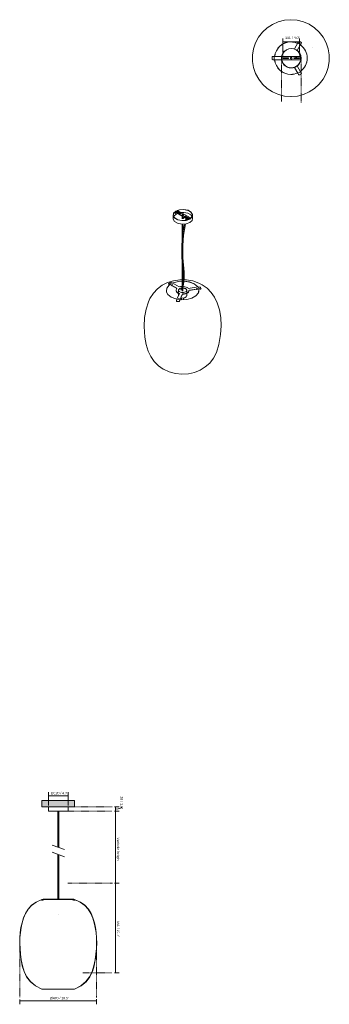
# Model space of a CAD drawing. Header units: millimetres. Extents: x 6359 to 8256, y 789 to 6831.
import ezdxf

# ---------------------------------------------------------------- set-up
doc = ezdxf.new("R2010")
doc.units = ezdxf.units.MM
doc.linetypes.add('Dash', pattern=[6, 3, -3])
doc.linetypes.add('Punto', pattern=[4.7625, 0, -4.7625])
for name, color, linetype, lineweight in [('Cotas', 7, 'Continuous', 9), ('Cotas-7', 7, 'Continuous', 9), ('Elementos de detalle', 7, 'Continuous', 9), ('Lighthing Fixture Detail Wide Black', 7, 'Continuous', 20), ('Luminarias', 7, 'Continuous', 20), ('Techos', 7, 'Continuous', 9)]:
    doc.layers.add(name, color=color, linetype=linetype, lineweight=lineweight)
doc.layers.add('Lighthing Fixture Dim Grey Dash', color=7, linetype='Dash', lineweight=9, true_color=0xd2d2d2)
doc.layers.add('Ligthing Fixture ADD', color=7, linetype='Punto', lineweight=9, true_color=0xffffff)
doc.styles.add('Arial Narrow', font='ARIALN.TTF', dxfattribs={"height": 15.4})
doc.dimstyles.new('FARO_-_2_2mm_Arial_Narrow_mm_Inch_Left', dxfattribs={"dimscale": 304.8, "dimtxt": 15.760837, "dimasz": 0, "dimexe": 0.068898, "dimexo": 0.0625, "dimgap": 0.011483, "dimtad": 1, "dimdec": 0, "dimzin": 0, "dimdsep": 46, "dimtxsty": 'Arial Narrow', "dimblk1": 'NONE', "dimblk2": 'NONE', "dimsah": 1, "dimcen": 0.09, "dimadec": 0, "dimazin": 0, "dimtfac": 1, "dimtdec": 4, "dimtix": 1, "dimtmove": 0, "dimatfit": 3, "dimfxl": 0.022966, "dimfxlon": 1, "dimtvp": 1, "dimtolj": 1, "dimtzin": 0, "dimarcsym": 2})
doc.dimstyles.new('FARO_-_2_2mm_Arial_Narrow_mm_Inch_Left_1', dxfattribs={"dimscale": 304.8, "dimtxt": 15.760837, "dimasz": 0, "dimexe": 0.068898, "dimexo": 0.0625, "dimgap": 0.011483, "dimtad": 1, "dimdec": 0, "dimzin": 0, "dimdsep": 46, "dimtxsty": 'Arial Narrow', "dimblk1": 'NONE', "dimblk2": 'NONE', "dimsah": 1, "dimcen": 0.09, "dimadec": 0, "dimazin": 0, "dimtfac": 1, "dimtdec": 4, "dimtix": 1, "dimtmove": 2, "dimatfit": 3, "dimfxl": 0.022966, "dimfxlon": 1, "dimtvp": 1, "dimtolj": 1, "dimtzin": 0, "dimarcsym": 2})
doc.dimstyles.new('FARO_-_2_2mm_Arial_Narrow_mm_Inch_Right', dxfattribs={"dimscale": 304.8, "dimtxt": 15.760837, "dimasz": 0, "dimexe": 0.068898, "dimexo": 0.0625, "dimgap": 0.011483, "dimtad": 1, "dimdec": 0, "dimzin": 0, "dimdsep": 46, "dimtxsty": 'Arial Narrow', "dimblk1": 'NONE', "dimblk2": 'NONE', "dimsah": 1, "dimcen": 0.09, "dimadec": 0, "dimazin": 0, "dimtfac": 1, "dimtdec": 4, "dimtix": 1, "dimtmove": 0, "dimatfit": 3, "dimfxl": 0.022966, "dimfxlon": 1, "dimtvp": 1, "dimtolj": 1, "dimtzin": 0, "dimarcsym": 2})
doc.dimstyles.new('FARO_-_2_2mm_Arial_Narrow_mm_Inch_Right_1', dxfattribs={"dimscale": 304.8, "dimtxt": 15.760837, "dimasz": 0, "dimexe": 0.068898, "dimexo": 0.0625, "dimgap": 0.011483, "dimtad": 1, "dimdec": 0, "dimzin": 0, "dimdsep": 46, "dimtxsty": 'Arial Narrow', "dimblk1": 'NONE', "dimblk2": 'NONE', "dimsah": 1, "dimcen": 0.09, "dimadec": 0, "dimazin": 0, "dimtfac": 1, "dimtdec": 4, "dimtix": 1, "dimtmove": 1, "dimatfit": 3, "dimfxl": 0.022966, "dimfxlon": 1, "dimtvp": 1, "dimtolj": 1, "dimtzin": 0, "dimarcsym": 2})

# ---------------------------------------------------------------- blocks, each defined once
blk = doc.blocks.new('20400 - 20400 TIERRA 470 pendant lamp-529365-Alzado_PDF')
at = {"layer": 'Luminarias'}
for p, q in [((6535.1, 2000), (6535.1, 1974)), ((6655.1, 1974), (6655.1, 2000)), ((6595.1, 1974), (6535.1, 1974)), ((6655.1, 1974), (6595.1, 1974)), ((6593.1, 1833.7), (6593.1, 1752.7)), ((6597.1, 1751.3), (6597.1, 1833.9)), ((6593.1, 1709.6), (6593.1, 1641.6)), ((6597.1, 1641.2), (6597.1, 1708.2)), ((6593.1, 1469.3), (6593.1, 1433.9)), ((6597.1, 1433.9), (6597.1, 1469.3)), ((6492.2, 1429.1), (6492.7, 1427.7)), ((6497.1, 1428.9), (6493.1, 1428.9)), ((6497.5, 1427.5), (6493.5, 1427.5)), ((6495, 1430.9), (6502, 1433.9)), ((6495.1, 1432.4), (6498.5, 1432.4)), ((6502, 1433.9), (6512, 1433.9)), ((6512, 1433.9), (6505, 1430.9)), ((6505.4, 1429.5), (6512.3, 1432.4)), ((6512, 1433.9), (6566.6, 1433.9)), ((6514, 1432.4), (6512.3, 1432.4)), ((6514, 1432.4), (6676.3, 1432.4)), ((6623.7, 1433.9), (6566.6, 1433.9)), ((6566.6, 1433.9), (6566.6, 1432.4)), ((6623.7, 1433.9), (6678.2, 1433.9)), ((6623.7, 1432.4), (6623.7, 1433.9)), ((6678, 1432.4), (6676.3, 1432.4)), ((6678, 1432.4), (6684.9, 1429.5)), ((6678.2, 1433.9), (6688.2, 1433.9)), ((6685.3, 1430.9), (6678.2, 1433.9)), ((6688.2, 1433.9), (6695.3, 1430.9)), ((6691.8, 1432.4), (6695.1, 1432.4)), ((6696.8, 1427.5), (6692.8, 1427.5)), ((6697.2, 1428.9), (6693.2, 1428.9)), ((6697.6, 1427.7), (6698, 1429.1)), ((6695.1, 881.4), (6495.1, 881.4))]:
    blk.add_line(p, q, dxfattribs=at)
at = {"layer": 'Luminarias', "flags": 128}
for points in [[(6592, 1974), (6592, 1950.1), (6592, 1904.2), (6592, 1861.8), (6592, 1822.7), (6592, 1786.2), (6592, 1753.1)], [(6598.2, 1974), (6598.2, 1950.1), (6598.2, 1904.2), (6598.2, 1861.8), (6598.2, 1822.7), (6598.2, 1786.2), (6598.2, 1751.3), (6598.2, 1750.9)], [(6592, 1710), (6592, 1677.6), (6592, 1643), (6592, 1631.1), (6592, 1621.3), (6592, 1612.5), (6592, 1604), (6592, 1595.4), (6592, 1586.5), (6592, 1576.9), (6592, 1566.5), (6592, 1555.1), (6592, 1542.4), (6592, 1528.6), (6592, 1513.5), (6592, 1497.3), (6592, 1479.9), (6592, 1461.4), (6592, 1441.8), (6592, 1433.9)], [(6598.2, 1707.8), (6598.2, 1677.6), (6598.2, 1643), (6598.2, 1631.1), (6598.2, 1621.3), (6598.2, 1612.5), (6598.2, 1604), (6598.2, 1595.4), (6598.2, 1586.5), (6598.2, 1576.9), (6598.2, 1566.5), (6598.2, 1555.1), (6598.2, 1542.4), (6598.2, 1528.6), (6598.2, 1513.5), (6598.2, 1497.3), (6598.2, 1479.9), (6598.2, 1461.4), (6598.2, 1441.8), (6598.2, 1433.9)], [(6495.1, 1432.4), (6459.4, 1416.3), (6431.5, 1396.2), (6410.1, 1372.7), (6394.2, 1346.6), (6382.3, 1318.6), (6373.4, 1289.5), (6366.8, 1259.5), (6362.3, 1228.7), (6359.8, 1197.1), (6359.2, 1164.5), (6360.4, 1131.1), (6363.3, 1096.6), (6367.9, 1061.2), (6374.9, 1025.5), (6385.7, 990.5), (6401.7, 957.5), (6424.4, 927.6), (6455.1, 901.8), (6495.1, 881.4)], [(6495.1, 881.4), (6455.1, 901.8), (6424.4, 927.6), (6401.7, 957.5), (6385.7, 990.5), (6374.9, 1025.5), (6367.9, 1061.2), (6363.3, 1096.6), (6360.4, 1131.1), (6359.2, 1164.5), (6359.8, 1197.1), (6362.3, 1228.7), (6366.8, 1259.5), (6373.4, 1289.5), (6382.3, 1318.6), (6394.2, 1346.6), (6410.1, 1372.7), (6431.5, 1396.2), (6459.4, 1416.3), (6495.1, 1432.4)], [(6495.5, 882.4), (6455.6, 902.7), (6425.1, 928.3), (6402.6, 958.1), (6386.7, 990.9), (6375.9, 1025.8), (6368.9, 1061.4), (6364.3, 1096.8), (6361.4, 1131.1), (6360.2, 1164.6), (6360.8, 1197), (6363.3, 1228.6), (6367.8, 1259.3), (6374.4, 1289.2), (6383.3, 1318.2), (6395.1, 1346.1), (6411, 1372.1), (6432.1, 1395.4), (6459.9, 1415.4), (6495.5, 1431.4)], [(6495.5, 1431.4), (6459.9, 1415.4), (6432.1, 1395.4), (6411, 1372.1), (6395.1, 1346.1), (6383.3, 1318.2), (6374.4, 1289.2), (6367.8, 1259.3), (6363.3, 1228.6), (6360.8, 1197), (6360.2, 1164.6), (6361.4, 1131.1), (6364.3, 1096.8), (6368.9, 1061.4), (6375.9, 1025.8), (6386.7, 990.9), (6402.6, 958.1), (6425.1, 928.3), (6455.6, 902.7), (6495.5, 882.4)], [(6694.8, 1431.4), (6730.4, 1415.4), (6758.1, 1395.4), (6779.3, 1372.1), (6795.2, 1346.1), (6807, 1318.2), (6815.9, 1289.2), (6822.5, 1259.3), (6827, 1228.6), (6829.5, 1197), (6830.1, 1164.6), (6828.9, 1131.1), (6825.9, 1096.8), (6821.4, 1061.4), (6814.4, 1025.8), (6803.6, 990.9), (6787.7, 958.1), (6765.2, 928.3), (6734.7, 902.7), (6694.8, 882.4)], [(6694.8, 882.4), (6734.7, 902.7), (6765.2, 928.3), (6787.7, 958.1), (6803.6, 990.9), (6814.4, 1025.8), (6821.4, 1061.4), (6825.9, 1096.8), (6828.9, 1131.1), (6830.1, 1164.6), (6829.5, 1197), (6827, 1228.6), (6822.5, 1259.3), (6815.9, 1289.2), (6807, 1318.2), (6795.2, 1346.1), (6779.3, 1372.1), (6758.1, 1395.4), (6730.4, 1415.4), (6694.8, 1431.4)], [(6695.1, 881.4), (6735.2, 901.8), (6765.9, 927.6), (6788.5, 957.5), (6804.6, 990.5), (6815.4, 1025.5), (6822.4, 1061.2), (6827, 1096.6), (6829.9, 1131.1), (6831.1, 1164.5), (6830.5, 1197.1), (6828, 1228.7), (6823.5, 1259.5), (6816.8, 1289.5), (6808, 1318.6), (6796.1, 1346.6), (6780.2, 1372.7), (6758.8, 1396.2), (6730.9, 1416.3), (6695.1, 1432.4)], [(6695.1, 1432.4), (6730.9, 1416.3), (6758.8, 1396.2), (6780.2, 1372.7), (6796.1, 1346.6), (6808, 1318.6), (6816.8, 1289.5), (6823.5, 1259.5), (6828, 1228.7), (6830.5, 1197.1), (6831.1, 1164.5), (6829.9, 1131.1), (6827, 1096.6), (6822.4, 1061.2), (6815.4, 1025.5), (6804.6, 990.5), (6788.5, 957.5), (6765.9, 927.6), (6735.2, 901.8), (6695.1, 881.4)]]:
    blk.add_lwpolyline(points, dxfattribs=at)
at = {"layer": 'Luminarias'}
for centre, major_axis, start_param, end_param in [((6498, 1430.9), (5.72, 1.8), 2.067888, 3.638684), ((6498.4, 1429.5), (5.72, 1.8), 3.115085, 3.638684), ((6502, 1430.9), (5.72, 1.8), 3.638684, 5.20948), ((6502.4, 1429.5), (5.72, 1.8), 3.638684, 5.20948), ((6687.9, 1429.5), (-5.72, 1.8), 1.073705, 2.644501), ((6688.3, 1430.9), (-5.72, 1.8), 1.073705, 2.644501), ((6692.3, 1430.9), (-5.72, 1.8), 2.644501, 4.215298), ((6691.9, 1429.5), (-5.72, 1.8), 2.644501, 3.1681)]:
    blk.add_ellipse(centre, major_axis=major_axis, ratio=0.17101, start_param=start_param, end_param=end_param, dxfattribs=at)
blk = doc.blocks.new('20400 - 20400 TIERRA 470 pendant lamp-529365-00 Isometrico PDF')
at = {"layer": 'Luminarias', "color": 254, "lineweight": 9, "true_color": 0xd4d4d4}
for p, q in [((2340, 5632.3), (2340, 5611.1)), ((2352.5, 5650.2), (2352.5, 5642.8)), ((2352.5, 5642.8), (2353.6, 5642.1)), ((2367.2, 5659.3), (2352.9, 5651)), ((2353.6, 5642.1), (2353.6, 5648.7)), ((2353.6, 5642.1), (2360.3, 5646)), ((2431.8, 5606), (2353.9, 5650.9)), ((2354.7, 5649.3), (2431, 5605.2)), ((2358.2, 5638.6), (2366.7, 5642.6)), ((2384, 5639.3), (2364.2, 5650.8)), ((2366.4, 5649.5), (2367.8, 5650.4)), ((2367.8, 5652.3), (2367.8, 5650.4)), ((2368.1, 5659.2), (2446, 5614.2)), ((2368.4, 5653.2), (2388.2, 5641.8)), ((2388.2, 5640.6), (2368.4, 5652)), ((2374.2, 5645.2), (2378.5, 5646.3)), ((2396.5, 5633.1), (2396.5, 5629.3)), ((2396.5, 5625.1), (2396.5, 5611.3)), ((2400.5, 5629.3), (2400.5, 5633.1)), ((2400.5, 5611.3), (2400.5, 5622.8)), ((2431.5, 5611.9), (2411.7, 5623.4)), ((2415.9, 5625.8), (2435.7, 5614.4)), ((2424.9, 5619.4), (2415.9, 5624.6)), ((2460, 5611.1), (2460, 5632.3)), ((2396.3, 5613.2), (2395.8, 5612.8)), ((2396.3, 5616.6), (2396.5, 5616.7)), ((2396.5, 5613.2), (2396.3, 5613.2)), ((2396.5, 5576.5), (2396.5, 5165.6)), ((2400.5, 5165.6), (2400.5, 5576.4)), ((2419.7, 5611.7), (2416.3, 5599.6)), ((2418.1, 5599.9), (2417.5, 5600.2)), ((2421.6, 5618.2), (2420.2, 5613.4)), ((2425.3, 5608.5), (2423.2, 5601)), ((2423.7, 5604.8), (2424.8, 5604.4)), ((2426.1, 5615), (2426.6, 5615.2)), ((2427.4, 5616.2), (2426.4, 5612.6)), ((2435.7, 5613.1), (2426.6, 5618.4)), ((2426.6, 5615.2), (2427.1, 5615.6)), ((2427.1, 5615.6), (2427.4, 5616.1)), ((2312.1, 5210.2), (2312.5, 5208.8)), ((2319.5, 5208.4), (2313.7, 5209.3)), ((2313.9, 5212.4), (2319.6, 5215.6)), ((2314.1, 5207.9), (2319.7, 5207)), ((2333.6, 5216.5), (2319.5, 5208.4)), ((2364, 5182.7), (2319.5, 5208.4)), ((2319.7, 5207), (2321.1, 5206.2)), ((2321.1, 5206.2), (2363.3, 5181.8)), ((2327.8, 5217.4), (2333.6, 5216.5)), ((2333, 5206.3), (2333, 5204.3)), ((2333.6, 5216.5), (2378.2, 5190.8)), ((2337, 5204.3), (2337, 5206.3)), ((2400.5, 5234.9), (2402.1, 5234.9)), ((2400.5, 5227.4), (2401.5, 5227.4)), ((2401.4, 5226.4), (2400.5, 5226.4)), ((2358.5, 5170.9), (2358.5, 5169.7)), ((2361.5, 5169.7), (2361.5, 5168.9)), ((2378.8, 5150.8), (2362.5, 5115.7)), ((2373.5, 5168.9), (2373.5, 5156.4)), ((2373.5, 5151.7), (2373.5, 5139.4)), ((2381.8, 5112.7), (2398.1, 5147.8)), ((2398.1, 5146.6), (2381.9, 5111.6)), ((2398.1, 5147.8), (2398.1, 5146.6)), ((2423.5, 5156.4), (2423.5, 5168.9)), ((2423.5, 5136.2), (2423.5, 5151.7)), ((2494.2, 5191.7), (2433.3, 5182.3)), ((2435.5, 5168.9), (2435.5, 5169.7)), ((2438.5, 5171.1), (2499.3, 5180.5)), ((2497.1, 5179), (2438.5, 5169.9)), ((2438.5, 5169.9), (2438.5, 5171.1)), ((2438.5, 5169.7), (2438.5, 5170.9)), ((2483.2, 5183.1), (2483.2, 5181.2)), ((2483.2, 5176.8), (2483.2, 5176.5)), ((2483.3, 5176.2), (2483.2, 5176.8)), ((2487.2, 5181.2), (2487.2, 5183.1)), ((2487.2, 5176.5), (2487.2, 5177.4)), ((2499.3, 5180.5), (2494.2, 5191.7)), ((2494.2, 5191.7), (2502.1, 5190.5)), ((2499.1, 5179.3), (2497.1, 5179)), ((2499.1, 5179.3), (2506.7, 5178.1)), ((2507.2, 5179.3), (2499.3, 5180.5)), ((2509, 5186.3), (2511.1, 5181.9)), ((2510.7, 5179.2), (2511.2, 5180.4)), ((2360.2, 5106.9), (2360.4, 5106)), ((2360.4, 5108.7), (2362.5, 5115.7)), ((2362.5, 5115.7), (2381.8, 5112.7)), ((2372.4, 5101.8), (2364.7, 5103)), ((2372.6, 5100.9), (2364.8, 5102.1)), ((2373.2, 5119.6), (2373.2, 5117.2)), ((2377.2, 5117.2), (2377.2, 5119.6)), ((2381.8, 5112.7), (2379.7, 5105.7)), ((2379.8, 5104.8), (2381.9, 5111.6)), ((2392.5, 5122.3), (2392.5, 5112.1)), ((2404.5, 5112.1), (2404.5, 5122.3))]:
    blk.add_line(p, q, dxfattribs=at)
for points in [[(2442.4, 5607.8, 0), (2419.8, 5599.6, 0), (2393.2, 5597.9, 0), (2368, 5603, 0), (2349.2, 5613.9, 0), (2340.3, 5628.4, 0), (2343.3, 5643.7, 0), (2357.5, 5656.8, 0)], [(2441.7, 5608.2, 0), (2419.4, 5600.1, 0), (2393.3, 5598.4, 0), (2368.6, 5603.4, 0), (2350, 5614.2, 0), (2341.3, 5628.5, 0), (2344.3, 5643.5, 0), (2358.2, 5656.4, 0)], [(2343, 5623.5, 0), (2344.3, 5625.8, 0), (2358.2, 5638.6, 0)], [(2353.9, 5650.9, 0), (2353.5, 5651.1, 0), (2353.2, 5651.1, 0), (2352.9, 5651, 0), (2352.7, 5650.8, 0), (2352.6, 5650.5, 0), (2352.5, 5650.2, 0)], [(2353.6, 5648.7, 0), (2353.6, 5649, 0), (2353.7, 5649.2, 0), (2353.9, 5649.4, 0), (2354.1, 5649.4, 0), (2354.4, 5649.4, 0), (2354.7, 5649.3, 0)], [(2357.5, 5656.8, 0), (2380.1, 5665, 0), (2406.7, 5666.7, 0), (2431.9, 5661.6, 0), (2450.8, 5650.7, 0), (2459.6, 5636.2, 0), (2456.6, 5620.8, 0), (2442.4, 5607.8, 0)], [(2358.2, 5656.4, 0), (2380.5, 5664.4, 0), (2406.6, 5666.1, 0), (2431.3, 5661.1, 0), (2449.9, 5650.4, 0), (2458.6, 5636.1, 0), (2455.6, 5621, 0), (2441.7, 5608.2, 0)], [(2364.2, 5650.8, 0), (2363.7, 5651.1, 0), (2363.4, 5651.5, 0), (2363.3, 5652, 0), (2363.4, 5652.4, 0), (2363.7, 5652.9, 0), (2364.2, 5653.2, 0), (2364.8, 5653.5, 0), (2365.5, 5653.7, 0), (2366.3, 5653.7, 0), (2367.1, 5653.7, 0), (2367.8, 5653.5, 0), (2368.4, 5653.2, 0)], [(2368.4, 5652, 0), (2367.8, 5652.3, 0), (2367.1, 5652.4, 0), (2366.3, 5652.5, 0), (2365.5, 5652.4, 0), (2364.8, 5652.3, 0), (2364.2, 5652, 0), (2363.7, 5651.6, 0), (2363.5, 5651.4, 0)], [(2367.2, 5659.3, 0), (2367.4, 5659.3, 0), (2367.8, 5659.3, 0), (2368.1, 5659.2, 0)], [(2388.2, 5641.8, 0), (2388.7, 5641.4, 0), (2389, 5641, 0), (2389.1, 5640.6, 0), (2389, 5640.1, 0), (2388.7, 5639.7, 0), (2388.2, 5639.3, 0), (2387.6, 5639.1, 0), (2386.9, 5638.9, 0), (2386.1, 5638.8, 0), (2385.3, 5638.9, 0), (2384.6, 5639.1, 0), (2384, 5639.3, 0)], [(2387.7, 5647.8, 0), (2406.6, 5648.4, 0), (2431.3, 5643.4, 0), (2449.9, 5632.6, 0), (2456.9, 5623.4, 0)], [(2388.9, 5640, 0), (2388.7, 5640.2, 0), (2388.2, 5640.6, 0)], [(2396.4, 5630.5, 0), (2395.6, 5631.1, 0), (2395.1, 5631.8, 0), (2395, 5632.6, 0), (2395.1, 5633.3, 0), (2395.6, 5634, 0), (2396.4, 5634.6, 0), (2397.5, 5635.1, 0), (2398.7, 5635.4, 0), (2400, 5635.5, 0), (2401.2, 5635.4, 0), (2402.5, 5635.1, 0), (2403.5, 5634.6, 0)], [(2396.5, 5633.4, 0), (2396.4, 5633.4, 0), (2395.6, 5632.8, 0), (2395.1, 5632.1, 0), (2395.1, 5632, 0)], [(2403.5, 5634.6, 0), (2404.3, 5634, 0), (2404.8, 5633.3, 0), (2405, 5632.6, 0), (2404.8, 5631.8, 0), (2404.3, 5631.1, 0), (2403.5, 5630.5, 0), (2402.5, 5630.1, 0), (2401.2, 5629.8, 0), (2400, 5629.7, 0), (2398.7, 5629.8, 0), (2397.5, 5630.1, 0), (2396.4, 5630.5, 0)], [(2397.1, 5634, 0), (2396.7, 5633.7, 0), (2396.5, 5633.4, 0), (2396.5, 5633.1, 0), (2396.5, 5632.8, 0), (2396.7, 5632.6, 0), (2397.1, 5632.3, 0), (2397.5, 5632.1, 0), (2398, 5632, 0), (2398.5, 5632, 0), (2399, 5632, 0), (2399.5, 5632.1, 0), (2399.9, 5632.3, 0)], [(2399.9, 5632.3, 0), (2400.2, 5632.6, 0), (2400.4, 5632.8, 0), (2400.5, 5633.1, 0), (2400.4, 5633.4, 0), (2400.2, 5633.7, 0), (2399.9, 5634, 0), (2399.5, 5634.1, 0), (2399, 5634.3, 0), (2398.5, 5634.3, 0), (2398, 5634.3, 0), (2397.5, 5634.1, 0), (2397.1, 5634, 0)], [(2403.5, 5633.4, 0), (2402.5, 5633.8, 0), (2401.2, 5634.1, 0), (2400, 5634.2, 0), (2399.3, 5634.2, 0)], [(2404.8, 5632, 0), (2404.8, 5632.1, 0), (2404.3, 5632.8, 0), (2403.5, 5633.4, 0)], [(2411.7, 5623.4, 0), (2411.2, 5623.7, 0), (2410.9, 5624.1, 0), (2410.8, 5624.6, 0), (2410.9, 5625, 0), (2411.2, 5625.4, 0), (2411.7, 5625.8, 0), (2412.3, 5626.1, 0), (2413, 5626.2, 0), (2413.8, 5626.3, 0), (2414.6, 5626.2, 0), (2415.3, 5626.1, 0), (2415.9, 5625.8, 0)], [(2415.9, 5624.6, 0), (2415.3, 5624.9, 0), (2414.6, 5625, 0), (2413.8, 5625.1, 0), (2413, 5625, 0), (2412.3, 5624.9, 0), (2411.7, 5624.6, 0), (2411.2, 5624.2, 0), (2411, 5624, 0)], [(2426.1, 5618.9, 0), (2425.3, 5619.3, 0), (2424.6, 5619.5, 0), (2423.8, 5619.6, 0), (2423, 5619.4, 0), (2422.4, 5619.2, 0)], [(2340, 5611.1, 0), (2340.3, 5607.2, 0), (2349.2, 5592.6, 0), (2368, 5581.7, 0), (2393.2, 5576.6, 0), (2419.8, 5578.4, 0), (2442.4, 5586.6, 0)], [(2409.9, 5577, 0), (2407.5, 5568.3, 0), (2398, 5511, 0), (2393.6, 5445.7, 0), (2394.7, 5371.2, 0), (2401.4, 5281, 0), (2402.5, 5242.6, 0), (2398.1, 5206.2, 0), (2389.1, 5176.4, 0), (2388.5, 5174.9, 0)], [(2416.6, 5577.8, 0), (2413.5, 5566.5, 0), (2404.1, 5509.5, 0), (2399.8, 5444.4, 0), (2400.9, 5369.9, 0), (2407.6, 5281.3, 0), (2408.7, 5242.5, 0), (2404.3, 5205.5, 0), (2394.9, 5174.2, 0), (2394.3, 5172.6, 0)], [(2403.6, 5612.4, 0), (2402.5, 5612, 0), (2401.3, 5611.7, 0), (2400, 5611.6, 0), (2398.6, 5611.7, 0), (2397.4, 5612, 0), (2396.3, 5612.4, 0), (2395.5, 5613, 0), (2395, 5613.8, 0), (2394.8, 5614.5, 0), (2395, 5615.3, 0), (2395.5, 5616, 0), (2396.3, 5616.6, 0)], [(2400.5, 5617.5, 0), (2401.3, 5617.4, 0), (2402.5, 5617.1, 0), (2403.6, 5616.6, 0), (2404.4, 5616, 0), (2404.9, 5615.3, 0), (2405.1, 5614.5, 0), (2404.9, 5613.8, 0), (2404.4, 5613, 0), (2403.6, 5612.4, 0)], [(2404.1, 5612.8, 0), (2403.6, 5613.2, 0), (2402.5, 5613.6, 0), (2401.3, 5613.9, 0), (2400.5, 5614, 0)], [(2417.5, 5600.2, 0), (2416.7, 5600.8, 0), (2416.2, 5601.5, 0), (2416, 5602.3, 0), (2416.2, 5603, 0), (2416.7, 5603.8, 0), (2416.8, 5603.8, 0)], [(2422.4, 5619.2, 0), (2421.9, 5618.8, 0), (2421.6, 5618.3, 0), (2421.5, 5617.7, 0)], [(2424.1, 5601.3, 0), (2423.7, 5601.4, 0), (2422.7, 5601.6, 0)], [(2424.8, 5604.4, 0), (2425.6, 5603.8, 0), (2426.1, 5603, 0), (2426.3, 5602.3, 0), (2426.2, 5601.8, 0)], [(2427.4, 5616.1, 0), (2427.5, 5616.7, 0), (2427.4, 5617.3, 0), (2427.1, 5617.9, 0), (2426.8, 5618.3, 0)], [(2431, 5605.2, 0), (2431.3, 5605, 0), (2431.6, 5604.7, 0), (2431.8, 5604.4, 0), (2431.9, 5604, 0), (2432, 5603.7, 0)], [(2435.7, 5614.4, 0), (2436.2, 5614, 0), (2436.5, 5613.6, 0), (2436.6, 5613.1, 0), (2436.5, 5612.7, 0), (2436.2, 5612.3, 0), (2435.7, 5611.9, 0), (2435.1, 5611.6, 0), (2434.4, 5611.5, 0), (2433.6, 5611.4, 0), (2432.8, 5611.5, 0), (2432.1, 5611.6, 0), (2431.5, 5611.9, 0)], [(2433.1, 5604.2, 0), (2433, 5604.5, 0), (2432.7, 5605, 0), (2432.5, 5605.4, 0), (2432.1, 5605.7, 0), (2431.8, 5606, 0)], [(2436.4, 5612.5, 0), (2436.2, 5612.8, 0), (2435.7, 5613.1, 0)], [(2442.4, 5586.6, 0), (2456.6, 5599.6, 0), (2460, 5611.1, 0)], [(2446, 5614.2, 0), (2446.4, 5613.9, 0), (2446.7, 5613.6, 0), (2447, 5613.2, 0), (2447.2, 5612.7, 0), (2447.3, 5612.3, 0), (2447.4, 5612.1, 0)], [(2280.2, 4686.3, 0), (2249.8, 4707.6, 0), (2224.3, 4733.5, 0), (2203.6, 4763.5, 0), (2187.6, 4797.7, 0), (2175.8, 4836.9, 0), (2167.6, 4883.6, 0), (2162.5, 4948.1, 0), (2165.1, 5004.4, 0), (2174.2, 5054.6, 0), (2189.2, 5099.9, 0), (2198.3, 5119.8, 0), (2219.5, 5153.3, 0), (2244, 5179.7, 0), (2272.5, 5201.1, 0), (2305.2, 5217.8, 0), (2341.7, 5229.3, 0), (2381.2, 5235.1, 0), (2396.5, 5234.9, 0)], [(2518.5, 5204.7, 0), (2548.7, 5183.5, 0), (2573.9, 5157.8, 0), (2594.3, 5127.9, 0), (2610.5, 5093.3, 0), (2623.8, 5050.2, 0), (2631.9, 5003.4, 0), (2634.5, 4953.1, 0), (2631.2, 4898.6, 0), (2621.2, 4837.2, 0), (2606, 4789.4, 0), (2587.3, 4753.5, 0), (2564.5, 4724.2, 0), (2537.6, 4700.1, 0), (2506.7, 4680.8, 0), (2471.9, 4666.7, 0), (2434, 4658.1, 0), (2394.2, 4655.6, 0), (2354.3, 4659.5, 0), (2316.1, 4669.7, 0), (2281.4, 4685.6, 0), (2280.2, 4686.3, 0)], [(2300, 5159.7, 0), (2298.9, 5164.7, 0), (2301.9, 5184.6, 0), (2316.6, 5202.8, 0), (2321, 5206.2, 0)], [(2321.9, 5205.7, 0), (2316.8, 5201.9, 0), (2302.2, 5183.8, 0), (2299.2, 5163.9, 0), (2300.3, 5158.9, 0)], [(2313.9, 5212.4, 0), (2313, 5211.7, 0), (2312.4, 5211, 0), (2312.1, 5210.4, 0), (2312.3, 5209.9, 0), (2312.8, 5209.5, 0), (2313.7, 5209.3, 0)], [(2314.1, 5207.9, 0), (2313.2, 5208.2, 0), (2312.6, 5208.6, 0), (2312.5, 5209.1, 0)], [(2327.8, 5217.4, 0), (2326.7, 5217.5, 0), (2325.3, 5217.4, 0), (2323.8, 5217.2, 0), (2322.3, 5216.8, 0), (2320.8, 5216.2, 0), (2319.6, 5215.6, 0)], [(2333.9, 5198.8, 0), (2333.6, 5198.9, 0), (2333.4, 5199.1, 0)], [(2336.4, 5215, 0), (2341.1, 5217, 0), (2372.6, 5225.5, 0), (2396.5, 5227.4, 0)], [(2396.5, 5226.4, 0), (2372.7, 5224.5, 0), (2341.3, 5216, 0), (2337.4, 5214.4, 0)], [(2469, 5209.6, 0), (2440.6, 5221, 0), (2407.5, 5226.2, 0)], [(2407.7, 5227.2, 0), (2440.7, 5222, 0), (2469.2, 5210.5, 0)], [(2408.3, 5234.8, 0), (2421.8, 5234.6, 0), (2461.7, 5227.7, 0), (2498.9, 5214.8, 0), (2518.5, 5204.7, 0)], [(2490.4, 5191.1, 0), (2488.8, 5193.2, 0), (2469, 5209.6, 0)], [(2469.2, 5210.5, 0), (2489.1, 5194.1, 0), (2491.2, 5191.3, 0)], [(2327.8, 5128.9, 0), (2307.8, 5145.3, 0), (2300.2, 5158.9, 0)], [(2370.2, 5153.4, 0), (2364.7, 5157.3, 0), (2360.8, 5161.9, 0), (2358.8, 5166.8, 0), (2358.5, 5169.3, 0)], [(2364, 5182.7, 0), (2360.4, 5178, 0), (2358.7, 5173.1, 0), (2358.8, 5168, 0), (2360.8, 5163.1, 0), (2364.7, 5158.6, 0), (2370.2, 5154.6, 0)], [(2370.2, 5154.6, 0), (2374.3, 5152.5, 0), (2378.8, 5150.8, 0)], [(2378.3, 5149.8, 0), (2374.3, 5151.3, 0), (2370.2, 5153.4, 0)], [(2380.8, 5160.7, 0), (2376.8, 5163.7, 0), (2374.3, 5167.2, 0), (2373.5, 5170.9, 0), (2374.3, 5174.7, 0), (2376.8, 5178.1, 0), (2380.8, 5181.1, 0), (2386, 5183.4, 0), (2392, 5184.9, 0), (2392.2, 5184.9, 0)], [(2391.7, 5183.6, 0), (2386, 5182.2, 0), (2380.8, 5179.9, 0), (2376.8, 5176.9, 0), (2374.3, 5173.4, 0), (2373.5, 5170.3, 0)], [(2395, 5193.9, 0), (2394.8, 5193.9, 0), (2386.2, 5192.9, 0), (2378.2, 5190.8, 0)], [(2416.2, 5181.1, 0), (2420.1, 5178.1, 0), (2422.6, 5174.7, 0), (2423.5, 5170.9, 0), (2422.6, 5167.2, 0), (2420.1, 5163.7, 0), (2416.2, 5160.7, 0), (2411, 5158.4, 0), (2404.9, 5157, 0), (2398.5, 5156.5, 0), (2392, 5157, 0), (2386, 5158.4, 0), (2380.8, 5160.7, 0)], [(2496.7, 5158.9, 0), (2495.1, 5154.8, 0), (2480.4, 5136.6, 0), (2455.8, 5122.4, 0), (2424.4, 5113.9, 0), (2389.8, 5112.2, 0), (2382.4, 5112.7, 0)], [(2423.4, 5136.3, 0), (2420.8, 5129.7, 0), (2409.8, 5123.4, 0), (2394.6, 5122, 0), (2387.7, 5123.3, 0)], [(2389.2, 5172.5, 0), (2388.8, 5173.1, 0), (2388.5, 5173.7, 0), (2388.4, 5174.4, 0), (2388.5, 5174.9, 0)], [(2398.1, 5147.8, 0), (2407.1, 5148.4, 0), (2415.7, 5150.1, 0), (2423.4, 5152.8, 0), (2429.8, 5156.5, 0), (2434.6, 5161, 0), (2437.5, 5165.9, 0), (2438.5, 5171.1, 0)], [(2438.5, 5169.9, 0), (2437.5, 5164.7, 0), (2434.6, 5159.8, 0), (2429.8, 5155.3, 0), (2423.4, 5151.6, 0), (2415.7, 5148.9, 0), (2407.1, 5147.2, 0), (2398.1, 5146.6, 0)], [(2400.5, 5185.3, 0), (2404.9, 5184.9, 0), (2411, 5183.4, 0), (2416.2, 5181.1, 0)], [(2416.2, 5179.9, 0), (2411, 5182.2, 0), (2404.9, 5183.6, 0), (2400.5, 5184.1, 0)], [(2426.8, 5187.3, 0), (2419.9, 5190.4, 0), (2412, 5192.7, 0), (2403.5, 5193.8, 0), (2401.4, 5194, 0)], [(2423.5, 5170.3, 0), (2422.6, 5173.4, 0), (2420.1, 5176.9, 0), (2416.2, 5179.9, 0)], [(2433.3, 5182.3, 0), (2430.3, 5184.9, 0), (2426.8, 5187.3, 0)], [(2487.1, 5176.8, 0), (2485.7, 5175.4, 0), (2483.3, 5176.2, 0)], [(2496.6, 5158.9, 0), (2497.8, 5173.9, 0), (2496.6, 5178.9, 0)], [(2497.2, 5179, 0), (2498.1, 5174.7, 0), (2497, 5159.7, 0)], [(2502.1, 5190.5, 0), (2503.5, 5190.2, 0), (2505, 5189.6, 0), (2506.4, 5188.9, 0), (2507.5, 5188.1, 0), (2508.5, 5187.2, 0), (2509, 5186.3, 0)], [(2506.7, 5178.1, 0), (2508.1, 5178, 0), (2509.2, 5178.1, 0), (2510.1, 5178.5, 0), (2510.7, 5179.1, 0), (2510.7, 5179.2, 0)], [(2511.1, 5181.9, 0), (2511.3, 5181, 0), (2511.2, 5180.3, 0), (2510.6, 5179.7, 0), (2509.7, 5179.4, 0), (2508.6, 5179.2, 0), (2507.2, 5179.3, 0)], [(2362.5, 5115.8, 0), (2356.2, 5117.4, 0), (2327.8, 5128.9, 0)], [(2360.4, 5108.7, 0), (2360.2, 5107.4, 0), (2360.4, 5106.2, 0), (2361, 5105, 0), (2362, 5104.1, 0), (2363.3, 5103.4, 0), (2364.7, 5103, 0)], [(2364.8, 5102.1, 0), (2363.4, 5102.5, 0), (2362.1, 5103.2, 0), (2361.2, 5104.2, 0), (2360.6, 5105.3, 0), (2360.3, 5106.6, 0)], [(2372.4, 5101.8, 0), (2374, 5101.7, 0), (2375.5, 5102, 0), (2377, 5102.6, 0), (2378.2, 5103.4, 0), (2379.1, 5104.5, 0), (2379.7, 5105.7, 0)], [(2379.8, 5104.8, 0), (2379.2, 5103.6, 0), (2378.3, 5102.6, 0), (2377.1, 5101.7, 0), (2375.7, 5101.1, 0), (2374.1, 5100.9, 0), (2372.6, 5100.9, 0)]]:
    blk.add_polyline3d(points, dxfattribs=at)
blk = doc.blocks.new('20400 - 20400 TIERRA 470 pendant lamp-529365-Planta_PDF Fixing Holes')
at = {"layer": 'Luminarias'}
for p, q in [((-98.1, -938.8), (-102.1, -945.7)), ((-100.2, -953.7), (-93.1, -957.8)), ((-93.1, -957.8), (-83.1, -940.5)), ((-56.8, -978.7), (-93.1, -957.8)), ((-83.1, -940.5), (-90.2, -936.4)), ((-83.1, -940.5), (-47.3, -961.1)), ((-10.1, -940.9), (10.1, -940.9)), ((-10.1, -940.9), (-10.1, -942.8)), ((-10.1, -942.8), (-10.1, -1053)), ((-3.1, -963.2), (-3.1, -972.5)), ((3.1, -963.2), (3.1, -972.5)), ((10.1, -942.8), (10.1, -940.9)), ((10.1, -1053), (10.1, -942.8)), ((47.3, -961.1), (83.1, -940.5)), ((93.1, -957.8), (56.8, -978.7)), ((90.2, -936.4), (83.1, -940.5)), ((83.1, -940.5), (93.1, -957.8)), ((93.1, -957.8), (100.2, -953.7)), ((102.1, -945.7), (98.1, -938.8)), ((-10.1, -1053), (-10.1, -1054.9)), ((10.1, -1054.9), (-10.1, -1054.9)), ((-10, -1057), (-10, -1101.7)), ((10, -1101.7), (10, -1057)), ((10.1, -1054.9), (10.1, -1053)), ((-10, -1101.7), (-10, -1109.9)), ((10, -1101.7), (-10, -1101.7)), ((-4, -1115.5), (4, -1115.5)), ((10, -1109.9), (10, -1101.7))]:
    blk.add_line(p, q, dxfattribs=at)
at = {"layer": 'Luminarias', "flags": 128}
for points in [[(236, -1000), (232.8, -961.2), (223.2, -923.4), (207.6, -887.8), (186.3, -855.2), (160, -826.5), (129.3, -802.6), (95, -784), (58.2, -771.3), (19.8, -764.8), (-19.1, -764.8), (-57.5, -771.1), (-94.4, -783.7), (-128.7, -802.2), (-159.4, -826), (-185.9, -854.6), (-207.3, -887.1), (-223, -922.8), (-232.7, -960.5), (-236, -999.3), (-236, -1000)], [(-236, -1000), (-232.8, -1038.8), (-223.2, -1076.6), (-207.6, -1112.2), (-186.3, -1144.8), (-160, -1173.5), (-129.3, -1197.4), (-95, -1216), (-58.2, -1228.7), (-19.8, -1235.2), (19.1, -1235.2), (57.5, -1228.9), (94.4, -1216.3), (128.7, -1197.8), (159.4, -1174), (185.9, -1145.4), (207.3, -1112.9), (223, -1077.2), (232.7, -1039.5), (236, -1000.7), (236, -1000)], [(-3.1, -1001.9), (-3.1, -1002.8), (-3.1, -1002.5), (-3.1, -1002.1)], [(-2.8, -1004.1), (-3, -1003.8), (-3.1, -1003.3), (-3.1, -1003.1)], [(3.1, -1002.9), (3.1, -1003), (3, -1003.6), (2.9, -1004.1)], [(3.1, -1001.9), (3.1, -1002.8), (3.1, -1002.5), (3.1, -1002.1)]]:
    blk.add_lwpolyline(points, dxfattribs=at)
at = {"layer": 'Luminarias'}
for centre, radius, start, end in [((0, -1000), 100, 35.74251, 144.25749), ((0, -1000), 99.7, 35.76139, 144.23861), ((0, -1000), 100, 155.74251, 180), ((0, -1000), 99.7, 155.76139, 180), ((0, -997.9), 60, 90, 270), ((0, -997.9), 59, 90, 270), ((0, -997.9), 60, 270, 90), ((0, -997.9), 59, 270, 90), ((0, -1000), 99.7, 0, 24.23861), ((0, -1000), 100, 360, 24.25749), ((0, -1000), 100, 180, 264.25749), ((0, -1000), 99.7, 180, 264.23861), ((0, -1000), 99.7, 275.76139, 0), ((0, -1000), 100, 275.74251, 360)]:
    blk.add_arc(centre, radius, start, end, dxfattribs=at)
for centre, major_axis, start_param, end_param in [((-97.2, -948.5), (3, 5.2), 1.570796, 3.141593), ((-93.2, -941.6), (3, 5.2), 0, 1.570796), ((93.2, -941.6), (-3, 5.2), 4.712389, 6.283185), ((97.2, -948.5), (-3, 5.2), 3.141593, 4.712389), ((-4, -1109.9), (6, 0), 3.141593, 4.712389), ((4, -1109.9), (-6, 0), 1.570796, 3.141593)]:
    blk.add_ellipse(centre, major_axis=major_axis, ratio=0.939693, start_param=start_param, end_param=end_param, dxfattribs=at)
blk = doc.blocks.new('DIMBLOCK1-Alzado_PDF')
at = {"layer": 'Cotas-7', "color": 251, "true_color": 0x5b5b5b}
for p, q in [((6947, 1532.4), (6940, 1532.4)), ((6947, 981.4), (6947, 1532.4)), ((6947, 1532.4), (6968, 1532.4)), ((6947, 981.4), (6940, 981.4)), ((6947, 981.4), (6968, 981.4))]:
    blk.add_line(p, q, dxfattribs=at)
at = {"layer": 'Cotas-7', "color": 0, "insert": (6970.4, 1299.3), "char_height": 15.4, "width": 101.77, "attachment_point": 1, "rotation": 270, "line_spacing_factor": 0.974696, "style": 'Arial Narrow'}
blk.add_mtext('551 / 21.7"', dxfattribs=at)
blk = doc.blocks.new('_None')
blk = doc.blocks.new('DIMBLOCK2-Alzado_PDF')
at = {"layer": 'Cotas-7', "color": 251, "true_color": 0x5b5b5b}
for p, q in [((6947, 1974), (6940, 1974)), ((6947, 1532.4), (6947, 1974)), ((6947, 1974), (6968, 1974)), ((6947, 1532.4), (6940, 1532.4)), ((6947, 1532.4), (6968, 1532.4))]:
    blk.add_line(p, q, dxfattribs=at)
at = {"layer": 'Cotas-7', "color": 0, "insert": (6970.4, 1812), "char_height": 15.4, "width": 141.097, "attachment_point": 1, "rotation": 270, "line_spacing_factor": 0.974696, "style": 'Arial Narrow'}
blk.add_mtext('Variable heigth', dxfattribs=at)
blk = doc.blocks.new('DIMBLOCK3-Alzado_PDF')
at = {"layer": 'Cotas-7', "color": 251, "true_color": 0x5b5b5b}
for p, q in [((6947, 2000), (6940, 2000)), ((6947, 1974), (6947, 2000)), ((6947, 2000), (6968, 2000)), ((6947, 1974), (6940, 1974)), ((6947, 1974), (6968, 1974))]:
    blk.add_line(p, q, dxfattribs=at)
blk.add_ellipse((6947, 1999.1), major_axis=(37.7, 0), ratio=0.321231, start_param=4.712389, end_param=6.283185, dxfattribs=at)
at = {"layer": 'Cotas-7', "color": 0, "insert": (6992.1, 2064.4), "char_height": 15.4, "width": 78.354, "attachment_point": 1, "rotation": 270, "line_spacing_factor": 0.974696, "style": 'Arial Narrow'}
blk.add_mtext('26 / 1.0"', dxfattribs=at)
blk = doc.blocks.new('DIMBLOCK4-Alzado_PDF')
at = {"layer": 'Cotas-7', "color": 251, "true_color": 0x5b5b5b}
for p, q in [((6535, 2068.9), (6535, 2089.9)), ((6535, 2068.9), (6655.1, 2068.9)), ((6535, 2068.9), (6535, 2061.9)), ((6655.1, 2068.9), (6655.1, 2089.9)), ((6655.1, 2068.9), (6655.1, 2061.9))]:
    blk.add_line(p, q, dxfattribs=at)
at = {"layer": 'Cotas-7', "color": 0, "insert": (6550.6, 2092.3), "char_height": 15.4, "width": 106.573, "attachment_point": 1, "line_spacing_factor": 0.974696, "style": 'Arial Narrow'}
blk.add_mtext('Ø120 / 4.7"', dxfattribs=at)
blk = doc.blocks.new('DIMBLOCK5-Alzado_PDF')
at = {"layer": 'Cotas-7', "color": 251, "true_color": 0x5b5b5b}
for p, q in [((6359.5, 810.7), (6359.5, 817.7)), ((6359.5, 810.7), (6829.5, 810.7)), ((6359.5, 810.7), (6359.5, 789.7)), ((6829.5, 810.7), (6829.5, 821.2)), ((6829.5, 810.7), (6829.5, 789.7))]:
    blk.add_line(p, q, dxfattribs=at)
at = {"layer": 'Cotas-7', "color": 0, "insert": (6545.2, 834.1), "char_height": 15.4, "width": 118.281, "attachment_point": 1, "line_spacing_factor": 0.974696, "style": 'Arial Narrow'}
blk.add_mtext('Ø470 / 18.5"', dxfattribs=at)
blk = doc.blocks.new('DIMBLOCK6-Planta_PDF Fixing Holes')
at = {"layer": 'Cotas-7', "color": 251, "true_color": 0x5b5b5b}
for p, q in [((7972.6, 6695.1), (7972.6, 6716.1)), ((8073.8, 6695.1), (8073.8, 6716.1)), ((7972.6, 6695.1), (8073.8, 6695.1)), ((7972.6, 6695.1), (7972.6, 6688.1)), ((8073.8, 6695.1), (8073.8, 6688.1))]:
    blk.add_line(p, q, dxfattribs=at)
at = {"layer": 'Cotas-7', "color": 0, "insert": (7985.6, 6727.7), "char_height": 15.4, "width": 90.062, "attachment_point": 1, "line_spacing_factor": 0.974696, "style": 'Arial Narrow'}
blk.add_mtext('101 / 4.0"', dxfattribs=at)

msp = doc.modelspace()

# ---------------------------------------------------------------- hatches: boundary and pattern name
at = {"layer": 'Elementos de detalle', "true_color": 0xc0c0c0}
h = msp.add_hatch(color=9, dxfattribs=at)
h.paths.add_polyline_path([(8023.2, 6590.1), (8024.5, 6590.3), (8025.7, 6590.8), (8026.7, 6591.6), (8027.6, 6592.8), (8028, 6593.8), (8028.2, 6595.1), (8028, 6596.4), (8027.5, 6597.6), (8026.7, 6598.7), (8025.7, 6599.5), (8024.5, 6600), (8023.2, 6600.1), (8021.9, 6600), (8020.7, 6599.5), (8019.5, 6598.5), (8018.8, 6597.6), (8018.3, 6596.2), (8018.2, 6595.1), (8018.4, 6593.8), (8018.8, 6592.6), (8019.9, 6591.4), (8020.7, 6590.8), (8021.9, 6590.3), (8022.4, 6590.2)])
h.paths.add_polyline_path([(8003.6, 6592.1), (8004.4, 6592.2), (8005.1, 6592.5), (8005.7, 6593), (8006.3, 6593.8), (8006.5, 6594.4), (8006.6, 6595.1), (8006.5, 6595.9), (8006.2, 6596.6), (8005.7, 6597.3), (8005.1, 6597.7), (8004.4, 6598), (8003.6, 6598.1), (7975.6, 6598.1), (7974.8, 6598), (7974.1, 6597.7), (7973.5, 6597.3), (7973, 6596.6), (7972.7, 6595.9), (7972.6, 6595.1), (7972.7, 6594.4), (7973, 6593.6), (7973.5, 6593), (7974.1, 6592.5), (7974.8, 6592.2), (7975.6, 6592.1), (8001.9, 6592.1)])
h.paths.add_polyline_path([(8070.8, 6592.1), (8071.5, 6592.2), (8072.3, 6592.5), (8072.9, 6593), (8073.4, 6593.6), (8073.7, 6594.4), (8073.8, 6595.1), (8073.7, 6595.9), (8073.4, 6596.6), (8072.9, 6597.3), (8072.3, 6597.7), (8071.5, 6598), (8070.8, 6598.1), (8042.8, 6598.1), (8042, 6598), (8041.3, 6597.7), (8040.6, 6597.3), (8040.2, 6596.6), (8039.9, 6595.9), (8039.8, 6595.1), (8039.9, 6594.4), (8040.2, 6593.6), (8040.6, 6593), (8041.3, 6592.5), (8042, 6592.2), (8043, 6592.1), (8068.7, 6592.1)])
at = {"layer": 'Techos', "true_color": 0xe8e8e8}
msp.add_hatch(color=254, dxfattribs=at).paths.add_polyline_path([(6595.7, 2000), (6694.7, 2000), (6694.7, 2040.5), (6494.7, 2040.5), (6494.7, 2000), (6590.4, 2000)])

# ---------------------------------------------------------------- linework, layer by layer
at = {"layer": 'Lighthing Fixture Detail Wide Black'}
for p, q in [((8003.6, 6598.1), (7975.6, 6598.1)), ((7975.6, 6592.1), (8003.6, 6592.1)), ((8070.8, 6598.1), (8042.8, 6598.1)), ((8042.8, 6592.1), (8070.8, 6592.1)), ((7795.9, 6525), (7796.7, 6525)), ((6599, 1815.6), (6599.8, 1815.6)), ((6633.8, 1737.9), (6558.7, 1765.3)), ((6633.8, 1694.8), (6558.7, 1722.2)), ((6595, 1341.5), (6595.7, 1341.5))]:
    msp.add_line(p, q, dxfattribs=at)
for centre, radius, start, end in [((7975.6, 6595.1), 3, 90, 270), ((8003.6, 6595.1), 3, 270, 90), ((8023.2, 6595.1), 5, 90, 270), ((8023.2, 6595.1), 5, 270, 90), ((8042.8, 6595.1), 3, 90, 270), ((8070.8, 6595.1), 3, 270, 90)]:
    msp.add_arc(centre, radius, start, end, dxfattribs=at)
at = {"layer": 'Lighthing Fixture Dim Grey Dash'}
for p, q in [((7972.6, 6597), (7972.6, 6676)), ((8073.8, 6597), (8073.8, 6676)), ((7963.2, 6595), (7963.2, 6329)), ((8083.2, 6593.3), (8083.2, 6320.3)), ((6535, 2000), (6535, 2067.4)), ((6655.1, 2000), (6655.1, 2067.4)), ((6694.7, 2000), (6926.8, 2000)), ((6626.8, 1974), (6926.8, 1974)), ((6654.5, 1532.4), (6926.8, 1532.4)), ((6359.5, 1170.8), (6359.5, 830.8)), ((6829.5, 830.8), (6829.5, 1170.8)), ((6746.8, 981.4), (6926.8, 981.4))]:
    msp.add_line(p, q, dxfattribs=at)
at = {"layer": 'Ligthing Fixture ADD'}
msp.add_line((8154.9, 6658.6), (8158.9, 6658.6), dxfattribs=at)
at = {"layer": 'Techos'}
for p, q in [((6494.7, 2040.5), (6694.7, 2040.5)), ((6494.7, 2040.5), (6494.7, 2000)), ((6694.7, 2000), (6494.7, 2000)), ((6694.7, 2040.5), (6694.7, 2000))]:
    msp.add_line(p, q, dxfattribs=at)

# ---------------------------------------------------------------- block references
at = {"layer": 'Luminarias', "extrusion": (0, 0, -1), "rotation": 89.99999999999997}
msp.add_blockref('20400 - 20400 TIERRA 470 pendant lamp-529365-Planta_PDF Fixing Holes', (-9021.1, 6595.1), dxfattribs=at)
at = {"layer": 'Luminarias', "color": 254, "lineweight": 9, "true_color": 0xd4d4d4}
msp.add_blockref('20400 - 20400 TIERRA 470 pendant lamp-529365-00 Isometrico PDF', (4958.9, 0), dxfattribs=at)
at = {"layer": 'Luminarias'}
msp.add_blockref('20400 - 20400 TIERRA 470 pendant lamp-529365-Alzado_PDF', (0, 0), dxfattribs=at)

# ---------------------------------------------------------------- dimensions: what is measured, and where the dimension line sits
at = {"layer": 'Cotas', "color": 251, "true_color": 0x5b5b5b}
dim = msp.add_linear_dim(base=(8073.8, 6695.1), p1=(7972.6, 6688.1), p2=(8073.8, 6688.1), dimstyle='FARO_-_2_2mm_Arial_Narrow_mm_Inch_Left_1', override={"dimpost": '<>', "dimfxl": 101.165151}, dxfattribs=at)
dim.commit()
dim.dimension.update_dxf_attribs({"geometry": 'DIMBLOCK6-Planta_PDF Fixing Holes', "text_midpoint": (8030.7, 6717.4), "dimtype": 160})
for base, p1, p2, dimstyle, override, picture, middle in [((6655.1, 2068.9), (6535, 2061.9), (6655.1, 2061.9), 'FARO_-_2_2mm_Arial_Narrow_mm_Inch_Right', {"dimpost": '<>', "dimfxl": 120.191043}, 'DIMBLOCK4-Alzado_PDF', (6595, 2082.5)), ((6829.5, 810.7), (6359.5, 817.7), (6829.5, 821.2), 'FARO_-_2_2mm_Arial_Narrow_mm_Inch_Left', {"dimpost": '<>', "dimfxl": 470.013216}, 'DIMBLOCK5-Alzado_PDF', (6594.5, 824.3))]:
    dim = msp.add_linear_dim(base=base, p1=p1, p2=p2, text='Ø<>', dimstyle=dimstyle, override=override, dxfattribs=at)
    dim.commit()
    dim.dimension.update_dxf_attribs({"geometry": picture, "text_midpoint": middle})
dim = msp.add_linear_dim(base=(6947, 2000), p1=(6940, 1974), p2=(6940, 2000), angle=90, dimstyle='FARO_-_2_2mm_Arial_Narrow_mm_Inch_Right_1', override={"dimtad": 4, "dimpost": '<>', "dimfxl": 26}, dxfattribs=at)
dim.commit()
dim.dimension.update_dxf_attribs({"geometry": 'DIMBLOCK3-Alzado_PDF', "text_midpoint": (6981.8, 2025.2), "dimtype": 160, "text_rotation": 90})
dim = msp.add_linear_dim(base=(6947, 1974), p1=(6940, 1532.4), p2=(6940, 1974), angle=90, text='Variable heigth', dimstyle='FARO_-_2_2mm_Arial_Narrow_mm_Inch_Right', override={"dimtad": 4, "dimpost": '<>', "dimfxl": 441.6}, dxfattribs=at)
dim.commit()
dim.dimension.update_dxf_attribs({"geometry": 'DIMBLOCK2-Alzado_PDF', "text_midpoint": (6960.5, 1753.2)})
dim = msp.add_linear_dim(base=(6947, 1532.4), p1=(6940, 981.4), p2=(6940, 1532.4), angle=90, dimstyle='FARO_-_2_2mm_Arial_Narrow_mm_Inch_Right', override={"dimtad": 4, "dimpost": '<>', "dimfxl": 551.000234}, dxfattribs=at)
dim.commit()
dim.dimension.update_dxf_attribs({"geometry": 'DIMBLOCK1-Alzado_PDF', "text_midpoint": (6960.5, 1256.9)})

doc.saveas('drawing.dxf')
